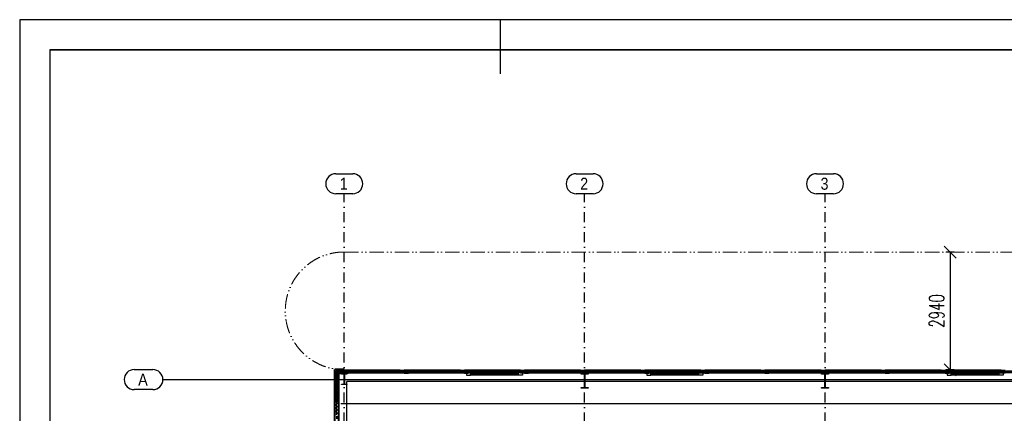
# Model space of a CAD drawing. Header units: millimetres. Extents: x 2886542 to 7567581, y -792623 to 134766.
# Tile 211 of 256: x 4739935 to 4764510, y -339944 to -330116. Entities that reach past the tile are written whole.
import ezdxf

# ---------------------------------------------------------------- set-up
doc = ezdxf.new("R2010")
doc.units = ezdxf.units.MM
for name, pattern in [('ACAD_ISO12W100', [21, 12, -3, 0, -3, 0, -3]), ('DASHDOT', [1, 0.5, -0.25, 0, -0.25]), ('DASHDOTX2', [50.8, 25.4, -12.7, 0, -12.7])]:
    doc.linetypes.add(name, pattern=pattern)
for name, color, linetype, lineweight in [('CKPROSTUPY_NADROVINOU', 7, 'DASHDOT', 25), ('IN_NS_TLUSTA', 1, 'Continuous', 40), ('Text obecně', 7, 'Continuous', 25)]:
    doc.layers.add(name, color=color, linetype=linetype, lineweight=lineweight)
doc.layers.add('IN_NS_VYPLNE OTVORU', color=16, linetype='Continuous')
doc.layers.add('požárničina', color=10, linetype='Continuous')
doc.styles.add('ARIAL', font='arial.ttf')
doc.styles.add('DVERE', font='SIMPLEX.shx', dxfattribs={"width": 0.65})
doc.dimstyles.new('1_75', dxfattribs={"dimscale": 75, "dimtxt": 2.5, "dimasz": 2, "dimexe": 0.7, "dimexo": 0.625, "dimgap": 1, "dimtad": 1, "dimdec": 0, "dimrnd": 1, "dimtxsty": 'DVERE', "dimblk": 'OBLIQUE', "dimcen": 1.5, "dimclrd": 256, "dimclre": 256, "dimclrt": 4, "dimadec": 0, "dimazin": 0, "dimtm": 1e-09, "dimtfac": 1, "dimtdec": 0, "dimtix": 1, "dimtmove": 2, "dimatfit": 3, "dimldrblk": 'OBLIQUE', "dimfxl": 0, "dimarcsym": 0})

# ---------------------------------------------------------------- blocks, each defined once
blk = doc.blocks.new('_Oblique')
at = {"color": 0, "linetype": 'ByBlock', "lineweight": -2}
blk.add_line((-0.5, -0.5), (0.5, 0.5), dxfattribs=at)
blk = doc.blocks.new('*D5182')
at = {"layer": 'Defpoints', "color": 0, "linetype": 'Continuous', "lineweight": 50}
for p in [(4763355, -335917), (4763162, -338857), (4763355, -338857)]:
    blk.add_point(p, dxfattribs=at)
at = {"layer": 'požárničina', "color": 7, "linetype": 'Continuous', "lineweight": -2}
for p, q in [((4763261, -335917), (4763057, -335917)), ((4763261, -338857), (4763057, -338857))]:
    blk.add_line(p, q, dxfattribs=at)
at = {"layer": 'požárničina', "color": 7, "lineweight": -2}
blk.add_line((4763162, -335917), (4763162, -338857), dxfattribs=at)
at = {"layer": 'požárničina', "color": 7, "linetype": 'Continuous', "lineweight": -2, "xscale": 300, "yscale": 300, "zscale": 300}
for p, rotation in [((4763162, -335917), 90), ((4763162, -338857), 270)]:
    blk.add_blockref('_Oblique', p, dxfattribs=dict(at, rotation=rotation))
at = {"layer": 'požárničina', "color": 7, "linetype": 'Continuous', "lineweight": 9, "insert": (4762825, -337387), "char_height": 375, "attachment_point": 5, "rotation": 90, "style": 'DVERE'}
blk.add_mtext('2940', dxfattribs=at)

msp = doc.modelspace()

# ---------------------------------------------------------------- linework, layer by layer
at = {"layer": 'CKPROSTUPY_NADROVINOU', "color": 0, "ltscale": 500}
for p, q in [((4748035.4, -361679.5), (4748035.4, -334462.1)), ((4754035.4, -361679.5), (4754035.4, -334462.1)), ((4760035.4, -361679.5), (4760035.4, -334462.1))]:
    msp.add_line(p, q, dxfattribs=at)
at = {"layer": 'IN_NS_TLUSTA', "color": 0}
for p, q in [((4748035.4, -338853.4), (4747800.4, -338853.4)), ((4747800.4, -341218.4), (4747800.4, -338853.4)), ((4748035.4, -338853.4), (4748035.4, -338953.4)), ((4748035.4, -338953.4), (4747900.4, -338953.4)), ((4747900.4, -341218.4), (4747900.4, -338953.4))]:
    msp.add_line(p, q, dxfattribs=at)
at = {"layer": 'IN_NS_VYPLNE OTVORU', "color": 0, "linetype": 'ByBlock'}
for p, q in [((4747824.1, -333962.1), (4748246.7, -333962.1)), ((4753824.1, -333962.1), (4754246.7, -333962.1)), ((4759824.1, -333962.1), (4760246.7, -333962.1)), ((4748246.7, -334462.1), (4747824.1, -334462.1)), ((4754246.7, -334462.1), (4753824.1, -334462.1)), ((4760246.7, -334462.1), (4759824.1, -334462.1)), ((4742792.5, -338853.4), (4743259.4, -338853.4)), ((4743259.4, -339353.4), (4742792.5, -339353.4))]:
    msp.add_line(p, q, dxfattribs=at)
at = {"layer": 'IN_NS_VYPLNE OTVORU', "color": 0}
for p, q in [((4747831.7, -338907.4), (4747855.5, -338866.1)), ((4747855.5, -338866.1), (4747848.1, -338853.4)), ((4747855.5, -338866.1), (4747903.1, -338866.1)), ((4747903.1, -338866.1), (4747910.5, -338853.4)), ((4747926.9, -338907.4), (4747903.1, -338866.1)), ((4747974.5, -338907.4), (4747998.4, -338866.1)), ((4747998.4, -338866.1), (4747991, -338853.4)), ((4747998.4, -338866.1), (4748035.4, -338866.1)), ((4748135.4, -338863.4), (4748035.4, -338863.4)), ((4748035.4, -338863.4), (4748035.4, -338943.4)), ((4749435.4, -338863.4), (4748085.4, -338863.4)), ((4748135.4, -338943.4), (4748135.4, -338863.4)), ((4749435.4, -338863.4), (4749535.4, -338863.4)), ((4749435.4, -338943.4), (4749435.4, -338863.4)), ((4749535.4, -338863.4), (4749535.4, -338943.4)), ((4749635.4, -338863.4), (4749535.4, -338863.4)), ((4749535.4, -338863.4), (4749535.4, -338943.4)), ((4750935.4, -338863.4), (4749585.4, -338863.4)), ((4749635.4, -338943.4), (4749635.4, -338863.4)), ((4750935.4, -338863.4), (4751035.4, -338863.4)), ((4750935.4, -338943.4), (4750935.4, -338863.4)), ((4751035.4, -338863.4), (4751035.4, -338943.4)), ((4751135.4, -338863.4), (4751035.4, -338863.4)), ((4751035.4, -338863.4), (4751035.4, -338943.4)), ((4752435.4, -338863.4), (4751085.4, -338863.4)), ((4751135.4, -338943.4), (4751135.4, -338863.4)), ((4752435.4, -338943.4), (4752435.4, -338863.4)), ((4752435.4, -338863.4), (4752535.4, -338863.4)), ((4752535.4, -338863.4), (4752535.4, -338943.4)), ((4752635.4, -338863.4), (4752535.4, -338863.4)), ((4752535.4, -338863.4), (4752535.4, -338943.4)), ((4753935.4, -338863.4), (4752585.4, -338863.4)), ((4752635.4, -338943.4), (4752635.4, -338863.4)), ((4753935.4, -338863.4), (4754035.4, -338863.4)), ((4753935.4, -338943.4), (4753935.4, -338863.4)), ((4754035.4, -338863.4), (4754035.4, -338943.4)), ((4754135.4, -338863.4), (4754035.4, -338863.4)), ((4754035.4, -338863.4), (4754035.4, -338943.4)), ((4755435.4, -338863.4), (4754085.4, -338863.4)), ((4754135.4, -338943.4), (4754135.4, -338863.4)), ((4755435.4, -338863.4), (4755535.4, -338863.4)), ((4755435.4, -338943.4), (4755435.4, -338863.4)), ((4755535.4, -338863.4), (4755535.4, -338943.4)), ((4755635.4, -338863.4), (4755535.4, -338863.4)), ((4755535.4, -338863.4), (4755535.4, -338943.4)), ((4756935.4, -338863.4), (4755585.4, -338863.4)), ((4755635.4, -338943.4), (4755635.4, -338863.4)), ((4756935.4, -338863.4), (4757035.4, -338863.4)), ((4756935.4, -338943.4), (4756935.4, -338863.4)), ((4757035.4, -338863.4), (4757035.4, -338943.4)), ((4757135.4, -338863.4), (4757035.4, -338863.4)), ((4757035.4, -338863.4), (4757035.4, -338943.4)), ((4758435.4, -338863.4), (4757085.4, -338863.4)), ((4757135.4, -338943.4), (4757135.4, -338863.4)), ((4758435.4, -338863.4), (4758535.4, -338863.4)), ((4758435.4, -338943.4), (4758435.4, -338863.4)), ((4758535.4, -338863.4), (4758535.4, -338943.4)), ((4758635.4, -338863.4), (4758535.4, -338863.4)), ((4758535.4, -338863.4), (4758535.4, -338943.4)), ((4759935.4, -338863.4), (4758585.4, -338863.4)), ((4758635.4, -338943.4), (4758635.4, -338863.4)), ((4759935.4, -338863.4), (4760035.4, -338863.4)), ((4759935.4, -338943.4), (4759935.4, -338863.4)), ((4760035.4, -338863.4), (4760035.4, -338943.4)), ((4760135.4, -338863.4), (4760035.4, -338863.4)), ((4760035.4, -338863.4), (4760035.4, -338943.4)), ((4761435.4, -338863.4), (4760085.4, -338863.4)), ((4760135.4, -338943.4), (4760135.4, -338863.4)), ((4761435.4, -338863.4), (4761535.4, -338863.4)), ((4761435.4, -338943.4), (4761435.4, -338863.4)), ((4761535.4, -338863.4), (4761535.4, -338943.4)), ((4761635.4, -338863.4), (4761535.4, -338863.4)), ((4761535.4, -338863.4), (4761535.4, -338943.4)), ((4762935.4, -338863.4), (4761585.4, -338863.4)), ((4761635.4, -338943.4), (4761635.4, -338863.4)), ((4762935.4, -338863.4), (4763035.4, -338863.4)), ((4762935.4, -338943.4), (4762935.4, -338863.4)), ((4763035.4, -338863.4), (4763035.4, -338943.4)), ((4763135.4, -338863.4), (4763035.4, -338863.4)), ((4763035.4, -338863.4), (4763035.4, -338943.4)), ((4764435.4, -338863.4), (4763085.4, -338863.4)), ((4763135.4, -338943.4), (4763135.4, -338863.4)), ((4764435.4, -338863.4), (4764535.4, -338863.4)), ((4764435.4, -338943.4), (4764435.4, -338863.4)), ((4747800.4, -338907.4), (4747831.7, -338907.4)), ((4747800.4, -338989.9), (4747831.7, -338989.9)), ((4747800.4, -339072.3), (4747831.7, -339072.3)), ((4747855.5, -338948.6), (4747831.7, -338907.4)), ((4747831.7, -338989.9), (4747855.5, -338948.6)), ((4747855.5, -339031.1), (4747831.7, -338989.9)), ((4747831.7, -339072.3), (4747855.5, -339031.1)), ((4747855.5, -339113.6), (4747831.7, -339072.3)), ((4747831.7, -339154.8), (4747855.5, -339113.6)), ((4747855.5, -338948.6), (4747903.1, -338948.6)), ((4747855.5, -339031.1), (4747900.4, -339031.1)), ((4747855.5, -339113.6), (4747900.4, -339113.6)), ((4747903.1, -338948.6), (4747926.9, -338907.4)), ((4747905.9, -338953.4), (4747903.1, -338948.6)), ((4747926.9, -338907.4), (4747974.5, -338907.4)), ((4747967.9, -338963.6), (4747967.9, -338953.4)), ((4747967.9, -338953.4), (4748102.9, -338953.4)), ((4748017.1, -338963.6), (4747967.9, -338963.6)), ((4747998.4, -338948.6), (4747974.5, -338907.4)), ((4747995.6, -338953.4), (4747998.4, -338948.6)), ((4747998.4, -338948.6), (4748035.4, -338948.6)), ((4748032.1, -339198.2), (4748032.1, -338978.6)), ((4748035.4, -338943.4), (4748135.4, -338943.4)), ((4748038.7, -338978.6), (4748038.7, -339198.2)), ((4748102.9, -338963.6), (4748053.7, -338963.6)), ((4748102.9, -338953.4), (4748102.9, -338963.6)), ((4749435.4, -338893.4), (4748135.4, -338893.4)), ((4749435.4, -338913.4), (4748135.4, -338913.4)), ((4749435.4, -338943.4), (4748135.4, -338943.4)), ((4749535.4, -338943.4), (4749435.4, -338943.4)), ((4749535.4, -338943.4), (4749635.4, -338943.4)), ((4750935.4, -338893.4), (4749635.4, -338893.4)), ((4750935.4, -338913.4), (4749635.4, -338913.4)), ((4750935.4, -338943.4), (4749635.4, -338943.4)), ((4751035.4, -338943.4), (4750935.4, -338943.4)), ((4751035.4, -338943.4), (4751135.4, -338943.4)), ((4751185.4, -338913.4), (4751085.4, -338913.4)), ((4751085.4, -338913.4), (4751085.4, -338993.4)), ((4751085.4, -338993.4), (4751185.4, -338993.4)), ((4752435.4, -338893.4), (4751135.4, -338893.4)), ((4752435.4, -338913.4), (4751135.4, -338913.4)), ((4752385.4, -338913.4), (4751135.4, -338913.4)), ((4751185.4, -338993.4), (4751185.4, -338913.4)), ((4752385.4, -338943.4), (4751185.4, -338943.4)), ((4752385.4, -338963.4), (4751185.4, -338963.4)), ((4752385.4, -338993.4), (4751185.4, -338993.4)), ((4752385.4, -338913.4), (4752485.4, -338913.4)), ((4752385.4, -338993.4), (4752385.4, -338913.4)), ((4752485.4, -338993.4), (4752385.4, -338993.4)), ((4752535.4, -338943.4), (4752435.4, -338943.4)), ((4752485.4, -338913.4), (4752485.4, -338993.4)), ((4752535.4, -338943.4), (4752635.4, -338943.4)), ((4753935.4, -338893.4), (4752635.4, -338893.4)), ((4753935.4, -338913.4), (4752635.4, -338913.4)), ((4753935.4, -338943.4), (4752635.4, -338943.4)), ((4754035.4, -338943.4), (4753935.4, -338943.4)), ((4753950.4, -338966.1), (4753950.4, -338953.4)), ((4753950.4, -338953.4), (4754120.4, -338953.4)), ((4754013.4, -338966.1), (4753950.4, -338966.1)), ((4754031.4, -339282.7), (4754031.4, -338984.1)), ((4754035.4, -338943.4), (4754135.4, -338943.4)), ((4754039.4, -338984.1), (4754039.4, -339282.7)), ((4754120.4, -338966.1), (4754057.4, -338966.1)), ((4754120.4, -338953.4), (4754120.4, -338966.1)), ((4755435.4, -338893.4), (4754135.4, -338893.4)), ((4755435.4, -338913.4), (4754135.4, -338913.4)), ((4755435.4, -338943.4), (4754135.4, -338943.4)), ((4755535.4, -338943.4), (4755435.4, -338943.4)), ((4755535.4, -338943.4), (4755635.4, -338943.4)), ((4755685.4, -338913.4), (4755585.4, -338913.4)), ((4755585.4, -338913.4), (4755585.4, -338993.4)), ((4755585.4, -338993.4), (4755685.4, -338993.4)), ((4756935.4, -338893.4), (4755635.4, -338893.4)), ((4756935.4, -338913.4), (4755635.4, -338913.4)), ((4756885.4, -338913.4), (4755635.4, -338913.4)), ((4756935.4, -338943.4), (4755635.4, -338943.4)), ((4755685.4, -338993.4), (4755685.4, -338913.4)), ((4756885.4, -338943.4), (4755685.4, -338943.4)), ((4756885.4, -338963.4), (4755685.4, -338963.4)), ((4756885.4, -338993.4), (4755685.4, -338993.4)), ((4756885.4, -338913.4), (4756985.4, -338913.4)), ((4756885.4, -338993.4), (4756885.4, -338913.4)), ((4756985.4, -338993.4), (4756885.4, -338993.4)), ((4757035.4, -338943.4), (4756935.4, -338943.4)), ((4756985.4, -338913.4), (4756985.4, -338993.4)), ((4757035.4, -338943.4), (4757135.4, -338943.4)), ((4758435.4, -338893.4), (4757135.4, -338893.4)), ((4758435.4, -338913.4), (4757135.4, -338913.4)), ((4758435.4, -338943.4), (4757135.4, -338943.4)), ((4758535.4, -338943.4), (4758435.4, -338943.4)), ((4758535.4, -338943.4), (4758635.4, -338943.4)), ((4759935.4, -338893.4), (4758635.4, -338893.4)), ((4759935.4, -338913.4), (4758635.4, -338913.4)), ((4759935.4, -338943.4), (4758635.4, -338943.4)), ((4760035.4, -338943.4), (4759935.4, -338943.4)), ((4759950.4, -338966.1), (4759950.4, -338953.4)), ((4759950.4, -338953.4), (4760120.4, -338953.4)), ((4760013.4, -338966.1), (4759950.4, -338966.1)), ((4760031.4, -339282.7), (4760031.4, -338984.1)), ((4760035.4, -338943.4), (4760135.4, -338943.4)), ((4760039.4, -338984.1), (4760039.4, -339282.7)), ((4760120.4, -338966.1), (4760057.4, -338966.1)), ((4760120.4, -338953.4), (4760120.4, -338966.1)), ((4761435.4, -338893.4), (4760135.4, -338893.4)), ((4761435.4, -338913.4), (4760135.4, -338913.4)), ((4761435.4, -338943.4), (4760135.4, -338943.4)), ((4761535.4, -338943.4), (4761435.4, -338943.4)), ((4761535.4, -338943.4), (4761635.4, -338943.4)), ((4762935.4, -338893.4), (4761635.4, -338893.4)), ((4762935.4, -338913.4), (4761635.4, -338913.4)), ((4762935.4, -338943.4), (4761635.4, -338943.4)), ((4763035.4, -338943.4), (4762935.4, -338943.4)), ((4763035.4, -338943.4), (4763135.4, -338943.4)), ((4763185.4, -338913.4), (4763085.4, -338913.4)), ((4763085.4, -338913.4), (4763085.4, -338993.4)), ((4763085.4, -338993.4), (4763185.4, -338993.4)), ((4764435.4, -338893.4), (4763135.4, -338893.4)), ((4764435.4, -338913.4), (4763135.4, -338913.4)), ((4764385.4, -338913.4), (4763135.4, -338913.4)), ((4764435.4, -338943.4), (4763135.4, -338943.4)), ((4763185.4, -338993.4), (4763185.4, -338913.4)), ((4764385.4, -338943.4), (4763185.4, -338943.4)), ((4764385.4, -338963.4), (4763185.4, -338963.4)), ((4764385.4, -338993.4), (4763185.4, -338993.4)), ((4764385.4, -338913.4), (4764485.4, -338913.4)), ((4764385.4, -338993.4), (4764385.4, -338913.4)), ((4764485.4, -338993.4), (4764385.4, -338993.4)), ((4764535.4, -338943.4), (4764435.4, -338943.4)), ((4764485.4, -338913.4), (4764485.4, -338993.4)), ((4747800.4, -339154.8), (4747831.7, -339154.8)), ((4747800.4, -339237.3), (4747831.7, -339237.3)), ((4747800.4, -339319.8), (4747831.7, -339319.8)), ((4747855.5, -339196.1), (4747831.7, -339154.8)), ((4747831.7, -339237.3), (4747855.5, -339196.1)), ((4747855.5, -339278.6), (4747831.7, -339237.3)), ((4747831.7, -339319.8), (4747855.5, -339278.6)), ((4747855.5, -339361.1), (4747831.7, -339319.8)), ((4747831.7, -339402.3), (4747855.5, -339361.1)), ((4747855.5, -339196.1), (4747900.4, -339196.1)), ((4747855.5, -339278.6), (4747900.4, -339278.6)), ((4747855.5, -339361.1), (4747900.4, -339361.1)), ((4747967.9, -339223.4), (4747967.9, -339213.2)), ((4747967.9, -339213.2), (4748017.1, -339213.2)), ((4748102.9, -339223.4), (4747967.9, -339223.4)), ((4748053.7, -339213.2), (4748102.9, -339213.2)), ((4789500.4, -339153.4), (4748100.4, -339153.4)), ((4748100.4, -341173.4), (4748100.4, -339153.4)), ((4748102.9, -339213.2), (4748102.9, -339223.4)), ((4753950.4, -339313.4), (4753950.4, -339300.7)), ((4753950.4, -339300.7), (4754013.4, -339300.7)), ((4754120.4, -339313.4), (4753950.4, -339313.4)), ((4754031.4, -339282.7), (4754031.4, -339282.7)), ((4754057.4, -339300.7), (4754120.4, -339300.7)), ((4754120.4, -339300.7), (4754120.4, -339313.4)), ((4759950.4, -339313.4), (4759950.4, -339300.7)), ((4759950.4, -339300.7), (4760013.4, -339300.7)), ((4760120.4, -339313.4), (4759950.4, -339313.4)), ((4760031.4, -339282.7), (4760031.4, -339282.7)), ((4760057.4, -339300.7), (4760120.4, -339300.7)), ((4760120.4, -339300.7), (4760120.4, -339313.4)), ((4747800.4, -339402.3), (4747831.7, -339402.3)), ((4747800.4, -339484.8), (4747831.7, -339484.8)), ((4747800.4, -339567.3), (4747831.7, -339567.3)), ((4747855.5, -339443.5), (4747831.7, -339402.3)), ((4747831.7, -339484.8), (4747855.5, -339443.5)), ((4747855.5, -339526), (4747831.7, -339484.8)), ((4747831.7, -339567.3), (4747855.5, -339526)), ((4747855.5, -339608.5), (4747831.7, -339567.3)), ((4747831.7, -339649.8), (4747855.5, -339608.5)), ((4747855.5, -339443.5), (4747900.4, -339443.5)), ((4747855.5, -339526), (4747900.4, -339526)), ((4747855.5, -339608.5), (4747900.4, -339608.5)), ((4747800.4, -339649.8), (4747831.7, -339649.8)), ((4747800.4, -339732.3), (4747831.7, -339732.3)), ((4747800.4, -339814.7), (4747831.7, -339814.7)), ((4747855.5, -339691), (4747831.7, -339649.8)), ((4747831.7, -339732.3), (4747855.5, -339691)), ((4747855.5, -339773.5), (4747831.7, -339732.3)), ((4747831.7, -339814.7), (4747855.5, -339773.5)), ((4747855.5, -339856), (4747831.7, -339814.7)), ((4747831.7, -339897.2), (4747855.5, -339856)), ((4747855.5, -339691), (4747900.4, -339691)), ((4747855.5, -339773.5), (4747900.4, -339773.5)), ((4747855.5, -339856), (4747900.4, -339856)), ((4747800.4, -339897.2), (4747831.7, -339897.2)), ((4747855.5, -339938.5), (4747831.7, -339897.2)), ((4747831.7, -339979.7), (4747855.5, -339938.5)), ((4747855.5, -339938.5), (4747900.4, -339938.5))]:
    msp.add_line(p, q, dxfattribs=at)
at = {"layer": 'IN_NS_VYPLNE OTVORU', "color": 0, "ltscale": 1000}
msp.add_line((4743509.4, -339103.4), (4807982.6, -339103.4), dxfattribs=at)
at = {"layer": 'IN_NS_VYPLNE OTVORU', "color": 0, "ltscale": 100}
msp.add_line((4747950.4, -339698.4), (4774350.4, -339698.4), dxfattribs=at)
at = {"layer": 'IN_NS_VYPLNE OTVORU', "color": 0, "linetype": 'ByBlock'}
for centre, start, end in [((4747824.1, -334212.1), 90, 270), ((4748246.7, -334212.1), 270, 90), ((4753824.1, -334212.1), 90, 270), ((4754246.7, -334212.1), 270, 90), ((4759824.1, -334212.1), 90, 270), ((4760246.7, -334212.1), 270, 90), ((4742792.5, -339103.4), 90, 270), ((4743259.4, -339103.4), 270, 90)]:
    msp.add_arc(centre, 250, start, end, dxfattribs=at)
at = {"layer": 'IN_NS_VYPLNE OTVORU', "color": 0}
for centre, radius, start, end in [((4748017.1, -338978.6), 15, 0, 90), ((4748053.7, -338978.6), 15, 90, 180), ((4754013.4, -338984.1), 18, 0, 90), ((4754057.4, -338984.1), 18, 90, 180), ((4760013.4, -338984.1), 18, 0, 90), ((4760057.4, -338984.1), 18, 90, 180), ((4748017.1, -339198.2), 15, 270, 360), ((4748053.7, -339198.2), 15, 180, 270), ((4754013.4, -339282.7), 18, 270, 0), ((4754057.4, -339282.7), 18, 180, 270), ((4760013.4, -339282.7), 18, 270, 0), ((4760057.4, -339282.7), 18, 180, 270)]:
    msp.add_arc(centre, radius, start, end, dxfattribs=at)
at = {"layer": 'požárničina', "linetype": 'ACAD_ISO12W100', "lineweight": 0, "ltscale": 30}
msp.add_line((4748034.1, -335916.7), (4806339.1, -335916.7), dxfattribs=at)
at = {"layer": 'požárničina', "linetype": 'DASHDOTX2', "lineweight": 60, "ltscale": 30}
for p, q in [((4807599.9, -338906.5), (4747852.2, -338906.5)), ((4747852.2, -338906.5), (4747852.2, -354217.9))]:
    msp.add_line(p, q, dxfattribs=at)
at = {"layer": 'požárničina', "linetype": 'ACAD_ISO12W100', "lineweight": 0, "ltscale": 30}
msp.add_arc((4748034.1, -337386.7), 1470, 90, 270, dxfattribs=at)
at = {"layer": 'Text obecně'}
for p, q in [((4739935.1, -330115.8), (4739935.1, -374864.8)), ((4751930.9, -330115.8), (4739935.1, -330115.8)), ((4783430.1, -330115.8), (4751930.9, -330115.8)), ((4751930.9, -330115.8), (4751930.9, -331465)), ((4751930.9, -330115.8), (4751930.9, -331465)), ((4740685.1, -330865.8), (4740685.1, -374114.8)), ((4740685.1, -330865.8), (4740685.1, -374114.8)), ((4740685.1, -330865.8), (4751930.9, -330865.8)), ((4751930.9, -330865.8), (4740685.1, -330865.8)), ((4751930.9, -330865.8), (4740685.1, -330865.8)), ((4740685.1, -330865.8), (4751930.9, -330865.8)), ((4751930.9, -330865.8), (4740685.1, -330865.8)), ((4751930.9, -330865.8), (4740685.1, -330865.8)), ((4740685.1, -330865.8), (4751930.9, -330865.8)), ((4751930.9, -330865.8), (4740685.1, -330865.8)), ((4751930.9, -330865.8), (4740685.1, -330865.8)), ((4740685.1, -330865.8), (4751930.9, -330865.8)), ((4751930.9, -330865.8), (4740685.1, -330865.8)), ((4751930.9, -330865.8), (4740685.1, -330865.8)), ((4751180.9, -330865.8), (4740685.1, -330865.8)), ((4740685.1, -330865.8), (4751930.9, -330865.8)), ((4751930.9, -330865.8), (4740685.1, -330865.8)), ((4751930.9, -330865.8), (4740685.1, -330865.8)), ((4751930.9, -330865.8), (4783430.1, -330865.8)), ((4783430.1, -330865.8), (4751930.9, -330865.8)), ((4783430.1, -330865.8), (4751930.9, -330865.8)), ((4751930.9, -330865.8), (4783430.1, -330865.8)), ((4783430.1, -330865.8), (4751930.9, -330865.8)), ((4783430.1, -330865.8), (4751930.9, -330865.8)), ((4751930.9, -330865.8), (4783430.1, -330865.8)), ((4783430.1, -330865.8), (4751930.9, -330865.8)), ((4783430.1, -330865.8), (4751930.9, -330865.8)), ((4782680.2, -330865.8), (4751930.9, -330865.8)), ((4751930.9, -330865.8), (4783430.1, -330865.8)), ((4783430.1, -330865.8), (4751930.9, -330865.8)), ((4783430.1, -330865.8), (4751930.9, -330865.8)), ((4752680.9, -330865.8), (4783430.1, -330865.8)), ((4783430.1, -330865.8), (4752680.9, -330865.8)), ((4783430.1, -330865.8), (4752680.9, -330865.8))]:
    msp.add_line(p, q, dxfattribs=at)

# ---------------------------------------------------------------- texts
at = {"layer": 'IN_NS_VYPLNE OTVORU', "color": 0, "linetype": 'ByBlock', "style": 'ARIAL', "width": 0.85}
for s, p in [('1', (4747924.1, -334362.1)), ('2', (4753924.1, -334362.1)), ('3', (4759924.1, -334362.1)), ('A', (4742892.5, -339253.4))]:
    msp.add_text(s, height=300, dxfattribs=at).set_placement(p)

# ---------------------------------------------------------------- dimensions: what is measured, and where the dimension line sits
at = {"layer": 'požárničina', "color": 7, "linetype": 'Continuous', "lineweight": 9}
dim = msp.add_linear_dim(base=(4763162, -338856.7), p1=(4763354.8, -335916.7), p2=(4763354.8, -338856.7), angle=90, dimstyle='1_75', override={"dimscale": 150, "dimclrd": 7, "dimclre": 7, "dimclrt": 7, "dimfxl": 1.25, "dimfxlon": 1, "dimtfill": 1, "dimtfillclr": 256}, dxfattribs=at)
dim.commit()
dim.dimension.update_dxf_attribs({"geometry": '*D5182', "text_midpoint": (4762824.5, -337386.7)})

doc.saveas('drawing.dxf')
